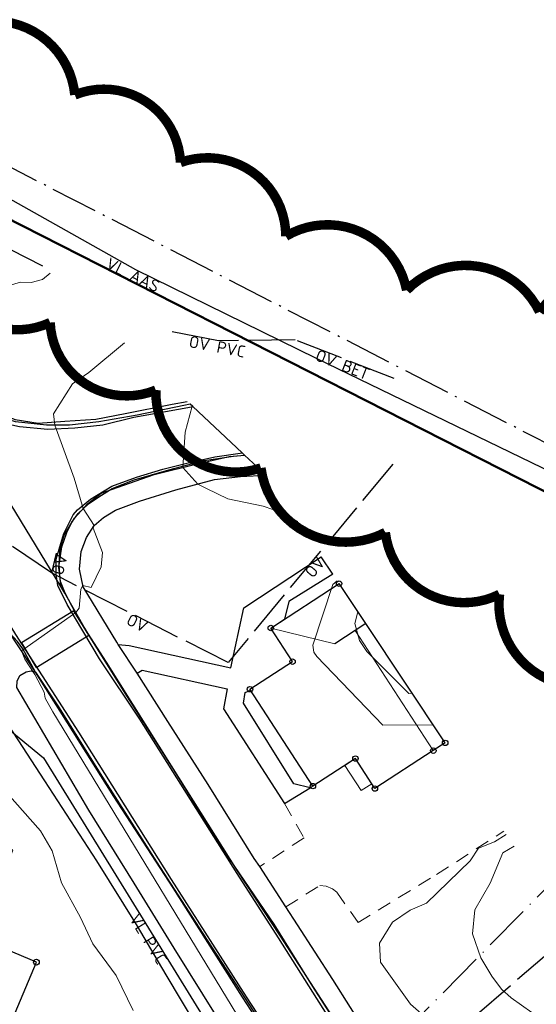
# Model space of a CAD drawing. Header units: metres. Extents: x 0 to 385757, y 0 to 6885278.
# Tile 100 of 108: x 309136 to 309191, y 6884362 to 6884467. Entities that reach past the tile are written whole.
import ezdxf

# ---------------------------------------------------------------- set-up
doc = ezdxf.new("R2010")
doc.units = ezdxf.units.M
for name, pattern in [('AvløpFelles', [7, 5, -1, 0, -1]), ('Overvann', [6, 5, -1]), ('Spillvann', [7, 5, -0.9, 0.2, -0.9]), ('STVEGKANT', [2.5, 1.5, -1])]:
    doc.linetypes.add(name, pattern=pattern)
for name, color, linetype, lineweight in [('_Ny overvann', 253, 'Continuous', 50), ('K--DI---05041--TakoverbyggKant-OVERBYGG', 8, 'Continuous', 9), ('K--DI---05080--Bygningslinje-HUSDIV', 8, 'Continuous', 9), ('K--DI---05081--Taksprang-HUSDIV', 8, 'Continuous', 9), ('K--DI---07007--AnnetVegarealAvgrensning-STVEGKANT', 252, 'STVEGKANT', 20), ('K--DI---07018--Vegdekkekant-VKANT', 250, 'Continuous', 25), ('K--DI---08000--LednTraseseksjon-Avløp felles', 1, 'AvløpFelles', 25), ('K--DI---08000--LednTraseseksjon-Over vann', 7, 'Overvann', 25), ('K--DI---08000--LednTraseseksjon-Spillvann', 3, 'Spillvann', 25), ('K--DI---08000--LednTraseseksjon-Vann', 5, 'Continuous', 25), ('K--DI---Høydekurve-KURVE', 8, 'Continuous', 9), ('K--DI---Høydekurve-TKURVE', 7, 'Continuous', 20), ('K--DI---Mønelinje-HUSDIV', 8, 'Continuous', 9)]:
    doc.layers.add(name, color=color, linetype=linetype, lineweight=lineweight)
doc.layers.add('_Tiltak avløp Selje', color=1, linetype='Continuous', true_color=0xff0000)
doc.layers.add('K--DI---HUS_PRIKK', color=7, linetype='Continuous', true_color=0x000000)
for name, color, linetype in [('K--DI---', 7, 'Continuous'), ('K--DI---05009--TaksprangBunn', 9, 'Continuous'), ('K--DI---05014--Takkant-HUS_PRIKK', 8, 'Continuous'), ('K--DI---07006--Vegskulderkant', 9, 'Continuous'), ('K--DI---07536--GangfeltAvgrensning', 9, 'Continuous'), ('K--DI---09111--KantUtsnitt', 9, 'Continuous'), ('K--DI---Kjørebanekant', 9, 'Continuous'), ('K--DI---LednTraseseksjon-OV-Sosiinfo', 9, 'Continuous'), ('K--DI---LednTraseseksjon-VL-Sosiinfo', 9, 'Continuous'), ('K--DI---VegAnnenAvgrensning', 9, 'Continuous'), ('K--DI---VegFiktivGrense', 9, 'Continuous'), ('K--DI---VeggrøftÅpen', 153, 'Continuous')]:
    doc.layers.add(name, color=color, linetype=linetype)
doc.styles.add('Focus CAT', font='isocpeur.ttf')

# ---------------------------------------------------------------- blocks, each defined once
blk = doc.blocks.new('BDS199')
at = {"layer": 'K--DI---'}
blk.add_circle((0, 0), 5, dxfattribs=at)

msp = doc.modelspace()

# ---------------------------------------------------------------- linework, layer by layer
at = {"layer": '_Ny overvann'}
msp.add_lwpolyline([(309219.4882, 6884402.5551), (309120.3094, 6884452.9808), (309107.0169, 6884466.5466)], dxfattribs=at)
at = {"layer": '_Tiltak avløp Selje', "const_width": 1}
for points in [[(309105.3404, 6884478.5059, 0.52056705), (309098.9808, 6884465.9605, 0.52056705), (309098.9808, 6884465.9605, 0.52056705), (309102.8857, 6884453.2974, 0.52056705), (309102.8857, 6884453.2974, 0.52056705), (309115.6534, 6884446.9277, 0.52056705), (309115.6534, 6884446.9277, 0.52056705), (309127.8024, 6884441.2469, 0.52056705), (309127.8024, 6884441.2469, 0.52056705), (309139.4571, 6884434.5003, 0.52056705), (309139.4571, 6884434.5003, 0.52056705), (309150.652, 6884427.3419, 0.52056705), (309150.652, 6884427.3419, 0.52056705), (309161.7885, 6884419.0942, 0.52056705), (309161.7885, 6884419.0942, 0.52056705), (309174.9681, 6884412.2652, 0.52056705), (309174.9681, 6884412.2652, 0.52056705), (309187.07, 6884405.7131, 0.52056705), (309187.07, 6884405.7131, 0.52056705), (309197.7001, 6884396.182, 0.52056705)], [(309086.1064, 6884471.6657, 0.52056705), (309083.7814, 6884456.4914, 0.52056705), (309083.7814, 6884456.4914, 0.52056705), (309097.9939, 6884450.2055, 0.52056705), (309097.9939, 6884450.2055, 0.52056705), (309112.4087, 6884456.9514, 0.52056705), (309112.4087, 6884456.9514, 0.52056705), (309123.7336, 6884466.8738, 0.52056705), (309123.7336, 6884466.8738, 0.52056705), (309138.3848, 6884473.356, 0.52056705)], [(309206.5967, 6884435.4606, 0.52056705), (309191.3089, 6884435.6311, 0.52056705), (309191.3089, 6884435.6311, 0.52056705), (309177.2284, 6884437.9212, 0.52056705), (309177.2284, 6884437.9212, 0.52056705), (309164.4258, 6884443.6373, 0.52056705), (309164.4258, 6884443.6373, 0.52056705), (309153.2658, 6884451.4494, 0.52056705), (309153.2658, 6884451.4494, 0.52056705), (309142.0704, 6884458.608, 0.52056705), (309142.0704, 6884458.608, 0.52056705), (309129.7742, 6884465.6076, 0.52056705), (309129.7742, 6884465.6076, 0.52056705), (309118.3492, 6884472.5601, 0.52056705)]]:
    msp.add_lwpolyline(points, format="xyb", dxfattribs=at)
at = {"layer": 'K--DI---05009--TaksprangBunn', "linetype": 'Continuous', "elevation": 25.33}
msp.add_lwpolyline([(309172.89, 6884402.61), (309169.61, 6884400.48)], dxfattribs=at)
at = {"layer": 'K--DI---05014--Takkant-HUS_PRIKK'}
for points in [[(309171.8, 6884388.31, 22.3), (309167.29, 6884385.39, 18.9), (309160.63, 6884395.66, 18.9), (309165.14, 6884398.58, 22.3), (309162.83, 6884402.14, 22.3), (309170.07, 6884406.84, 22.3)], [(309181.31, 6884389.97, 26.02), (309180.05, 6884389.15, 26.97), (309173.86, 6884385.13, 22.3), (309171.8, 6884388.31, 22.3)], [(309123.88, 6884356.7, 21.26), (309124.79, 6884356.31, 20.88), (309125.53, 6884358.06, 20.88), (309126.61, 6884357.61, 20.43), (309132.98, 6884354.91, 17.77), (309138, 6884366.74, 17.77), (309131.62, 6884369.44, 20.43), (309135.5, 6884378.6, 20.43), (309130.28, 6884380.82, 22.61), (309125.24, 6884382.95, 20.43), (309115.6, 6884360.2, 20.43)]]:
    msp.add_polyline3d(points, dxfattribs=at)
at = {"layer": 'K--DI---05041--TakoverbyggKant-OVERBYGG'}
msp.add_polyline3d([(309173.53, 6884385.65, 19.2), (309172.41, 6884384.92, 18.87), (309170.68, 6884387.58, 18.87), (309171.8, 6884388.31, 19.2), (309173.53, 6884385.65, 19.2)], dxfattribs=at)
at = {"layer": 'K--DI---05080--Bygningslinje-HUSDIV'}
msp.add_polyline3d([(309162.83, 6884402.14, 22.3), (309169.61, 6884400.48, 25.33)], dxfattribs=at)
at = {"layer": 'K--DI---05081--Taksprang-HUSDIV'}
msp.add_polyline3d([(309169.61, 6884400.48, 25.33), (309171.79, 6884401.89, 26.97), (309172.89, 6884402.61, 26.14)], dxfattribs=at)
at = {"layer": 'K--DI---07006--Vegskulderkant', "linetype": 'Continuous'}
for points in [[(309095.66, 6884467.03, 12.83), (309101.23, 6884460.6, 13.55), (309105.47, 6884455.44, 13.88), (309110.01, 6884450.24, 14.17), (309113.55, 6884445.63, 14.44), (309117.5, 6884440.2, 14.8), (309120.8, 6884435.52, 15.14), (309124.43, 6884430.89, 15.31), (309125.66, 6884429.25, 15.39), (309126.24, 6884428.75, 15.4), (309128.03, 6884427.47, 15.4), (309130.65, 6884425.93, 15.47), (309133.26, 6884425.14, 15.64), (309135.75, 6884424.22, 15.83), (309138.2, 6884423.85, 15.92), (309141.03, 6884424.04, 16.07), (309144.29, 6884424.27, 16.35), (309147.41, 6884424.85, 16.52), (309152.37, 6884425.86, 16.75), (309153.99, 6884426.13, 16.93)], [(309165.35, 6884354.55, 16.24), (309159.83, 6884363.04, 16.13), (309152.5, 6884374.62, 16.06), (309146.19, 6884384.31, 16.01), (309140.53, 6884393.32, 16.01), (309137.91, 6884397.47, 16.04), (309136.57, 6884399.93, 15.92), (309135.99, 6884400.7, 15.91), (309135.18, 6884401.6, 15.97), (309134.79, 6884401.8, 15.91), (309134, 6884402.09, 15.81), (309132.99, 6884401.84, 15.79), (309123.48, 6884416.22, 15.56), (309122.24, 6884419.68, 15.53), (309121.2, 6884422.46, 15.46), (309120.03, 6884424.9, 15.38), (309115.94, 6884430.95, 15.04), (309111.36, 6884437.48, 14.54), (309105.93, 6884444.53, 14.19), (309100.7, 6884450.84, 13.57), (309095.93, 6884456.69, 13.22), (309091.63, 6884461.34, 12.7), (309088.34, 6884464.65, 12.4), (309085.93, 6884466.58, 12.14)], [(309171.4, 6884357.88, 16.12), (309163.87, 6884369.49, 16.11), (309159.29, 6884376.42, 16.17), (309152.3, 6884387.54, 16.12), (309145.41, 6884398.52, 15.99), (309143.44, 6884401.6, 15.97), (309142.14, 6884403.75, 15.96), (309141.05, 6884405.83, 15.9), (309140.54, 6884407.07, 15.86), (309140.38, 6884408.57, 15.8), (309140.68, 6884410.75, 15.81), (309141.24, 6884412.24, 15.8), (309141.74, 6884413.34, 15.88), (309142.44, 6884414.27, 15.97), (309143.52, 6884415.31, 16.05), (309144.62, 6884416.05, 16.19), (309146.04, 6884416.91, 16.23), (309148.37, 6884417.83, 16.42), (309152.03, 6884418.9, 16.77), (309155.78, 6884419.89, 17.02), (309158.9, 6884420.35, 17.26), (309160.06, 6884420.45, 17.32)]]:
    msp.add_polyline3d(points, dxfattribs=at)
at = {"layer": 'K--DI---07007--AnnetVegarealAvgrensning-STVEGKANT', "elevation": 16.46, "flags": 128}
msp.add_lwpolyline([(309167.29, 6884385.39), (309167.01, 6884385.21)], dxfattribs=at)
at = {"layer": 'K--DI---07007--AnnetVegarealAvgrensning-STVEGKANT'}
for points in [[(309164.29, 6884383.55, 16.46), (309166.36, 6884379.91, 16.38), (309161.66, 6884376.86, 16.14)], [(309164.44, 6884372.6, 16.12), (309168.02, 6884374.85, 16.43), (309168.71, 6884374.8, 16.43), (309169.36, 6884374.51, 16.43), (309169.83, 6884374.15, 16.43), (309172.08, 6884370.94, 16.43), (309180.39, 6884376.03, 16.5), (309187.54, 6884380.63, 16.55)]]:
    msp.add_polyline3d(points, dxfattribs=at)
at = {"layer": 'K--DI---07018--Vegdekkekant-VKANT', "flags": 128}
for points, elevation in [([(309169.39, 6884407.85), (309164.73, 6884404.96), (309164.28, 6884403.08)], 16.61), ([(309167.01, 6884385.21), (309165.26, 6884385.65), (309159.95, 6884394.18), (309160.13, 6884395.31), (309160.69, 6884395.57)], 16.46)]:
    msp.add_lwpolyline(points, dxfattribs=dict(at, elevation=elevation))
at = {"layer": 'K--DI---07018--Vegdekkekant-VKANT'}
for points in [[(309154.3, 6884425.84, 16.99), (309153.61, 6884425.7, 16.95), (309148.67, 6884424.68, 16.57), (309144.62, 6884423.99, 16.4), (309141.52, 6884423.63, 16.27), (309139.06, 6884423.63, 15.85), (309135.78, 6884423.98, 15.7), (309132.4, 6884425.04, 15.51), (309129.39, 6884426.4, 15.43), (309127.35, 6884427.86, 15.36), (309124.36, 6884430.62, 15.24)], [(309140.58, 6884406.54, 15.91), (309140.43, 6884408.75, 15.88), (309140.53, 6884410.61, 15.85), (309140.93, 6884411.99, 15.88), (309142.02, 6884413.77, 15.9), (309143.43, 6884415.31, 16.05), (309144.85, 6884416.43, 16.17), (309147.26, 6884417.26, 16.52), (309150.48, 6884418.39, 16.7), (309155.03, 6884419.53, 17.15), (309158.44, 6884420.31, 17.22), (309160.06, 6884420.45, 17.36)], [(309146.66, 6884400.41, 16.37), (309146.52, 6884400.63, 16.37), (309142.95, 6884406.49, 16.01), (309142.56, 6884408.39, 15.89), (309142.73, 6884410.26, 15.9), (309143.3, 6884411.73, 15.94), (309144.13, 6884413, 16), (309145.11, 6884413.84, 16.28), (309146.37, 6884414.62, 16.33), (309148.91, 6884415.56, 16.56), (309152.77, 6884416.76, 16.82), (309156.87, 6884417.86, 17.14), (309159.61, 6884418.18, 17.28), (309162.33, 6884418.33, 17.51)], [(309146.66, 6884400.41, 16.37), (309147.83, 6884400.28, 16.37), (309158.59, 6884397.91, 16.43), (309159.98, 6884404.29, 16.46), (309168.17, 6884409.69, 16.59)], [(309241.74, 6884268.3, 12.7), (309241.16, 6884269.02, 12.75), (309233.15, 6884278.68, 13.65), (309226.18, 6884287.07, 14.45), (309216.32, 6884299.04, 15.3), (309210.12, 6884306.64, 15.77), (309203.34, 6884314.86, 16.05), (309195.91, 6884324.09, 16.35), (309190.92, 6884330.36, 16.41), (309186.32, 6884336.25, 16.39), (309182.45, 6884341.53, 16.12), (309179.69, 6884345.47, 15.98), (309174.97, 6884352.41, 15.98), (309171.38, 6884357.78, 16.15), (309167.28, 6884364.16, 16.15), (309163.18, 6884370.78, 16.16), (309157.91, 6884378.53, 16.13), (309152.63, 6884387.01, 16.18), (309147.42, 6884395.23, 16.27), (309143.34, 6884401.75, 16.08), (309141, 6884405.84, 15.92), (309140.58, 6884406.54, 15.91)], [(309137.91, 6884397.47, 16.04), (309135.18, 6884401.6, 15.97)], [(309148.66, 6884397.36, 16.46), (309146.66, 6884400.41, 16.37)], [(309130.04, 6884398.98, 15.55), (309130.82, 6884398.18, 15.55), (309133.17, 6884394.64, 15.55), (309138.85, 6884385.96, 15.61), (309144.37, 6884377.48, 15.71), (309148.58, 6884370.75, 15.69), (309151.73, 6884365.39, 15.66), (309155.07, 6884359.79, 15.64), (309158.74, 6884353.33, 15.62), (309161.78, 6884348.3, 15.52), (309162.08, 6884347.29, 15.43)], [(309143.54, 6884382.84, 15.67), (309135.94, 6884395.85, 15.79), (309135.96, 6884396.5, 15.79), (309136.25, 6884397.11, 15.79), (309136.92, 6884397.49, 16.12), (309137.45, 6884397.61, 16.13), (309137.91, 6884397.47, 16.04)], [(309137.91, 6884397.47, 16.04), (309140.4, 6884393.68, 16.1), (309144.99, 6884386.35, 16.1), (309150.73, 6884377.37, 16.17), (309155.62, 6884369.77, 16.26), (309160.13, 6884362.91, 16.35), (309163.99, 6884356.91, 16.32), (309165.35, 6884354.55, 16.24)], [(309148.66, 6884397.36, 16.46), (309149.2, 6884397.69, 16.46), (309158.2, 6884395.71, 16.5), (309157.83, 6884393.59, 16.55), (309164.29, 6884383.55, 16.46)], [(309161.66, 6884376.86, 16.14), (309161.09, 6884377.74, 16.14), (309156.21, 6884385.56, 16.26), (309151.91, 6884392.23, 16.25), (309148.66, 6884397.36, 16.46)], [(309162.15, 6884351.94, 15.65), (309159.05, 6884356.69, 15.56), (309157.14, 6884360.91, 15.67), (309152.61, 6884368.21, 15.67), (309148.37, 6884375.12, 15.67), (309143.54, 6884382.84, 15.67)], [(309177.24, 6884352.75, 16.13), (309176.98, 6884353.14, 16.13), (309173.16, 6884358.96, 16.17), (309169.42, 6884364.9, 16.21), (309165.67, 6884370.71, 16.11), (309164.44, 6884372.6, 16.12)]]:
    msp.add_polyline3d(points, dxfattribs=at)
at = {"layer": 'K--DI---07536--GangfeltAvgrensning'}
msp.add_polyline3d([(309141.9494, 6884403.9602, 15.95), (309136.4094, 6884400.5602, 15.9), (309137.9794, 6884397.9502, 15.9), (309143.5394, 6884401.3802, 15.92), (309141.9494, 6884403.9602, 15.95)], dxfattribs=at)
at = {"layer": 'K--DI---07536--GangfeltAvgrensning', "linetype": 'Continuous'}
msp.add_polyline3d([(309141.95, 6884403.96, 15.95), (309136.41, 6884400.56, 15.9), (309137.98, 6884397.95, 15.9), (309143.54, 6884401.38, 15.92), (309141.95, 6884403.96, 15.95)], dxfattribs=at)
at = {"layer": 'K--DI---08000--LednTraseseksjon-Avløp felles'}
msp.add_polyline3d([(309214.49, 6884397.43, 0), (309175.56, 6884357.87, 14.83)], dxfattribs=at)
at = {"layer": 'K--DI---08000--LednTraseseksjon-Over vann'}
for points in [[(309139.6, 6884407.97), (309122.73, 6884419.43), (309093.74, 6884461.23), (309090.39, 6884464.67)], [(309175.91, 6884428.57), (309165.4, 6884432.67)], [(309175.75, 6884419.5), (309158.31, 6884398.47)], [(309140.11, 6884410.07), (309139.6, 6884407.97)], [(309158.31, 6884398.47), (309139.6, 6884407.97)], [(309197.32, 6884372.08), (309176.28, 6884353.95), (309169.2, 6884345.04)]]:
    msp.add_lwpolyline(points, dxfattribs=at)
msp.add_polyline3d([(309165.4, 6884432.67, 0), (309157.28, 6884432.56, 0), (309151.88, 6884433.6, 16)], dxfattribs=at)
at = {"layer": 'K--DI---08000--LednTraseseksjon-Spillvann'}
msp.add_polyline3d([(309450.21, 6884256.01, 45.33), (309410.54, 6884261.96, 42.4), (309360.96, 6884295.02, 38.86), (309332.53, 6884315.51, 35.07), (309295.5, 6884365.1, 30.22), (309231.37, 6884401.46, 23.21), (309119.64, 6884458.98, 12.85), (309127.66, 6884507.45, 7.3), (309114.27, 6884535.38, 6.69), (309158.73, 6884562.16, 6.33), (309192.86, 6884595.63, 6.41), (309215.84, 6884634.14, 6.5), (309254.18, 6884743.22, 5.18), (309270.71, 6884803.72, 4.59), (309273.03, 6884841.4, 4.29), (309258.15, 6884885.37, 2.63), (309233.69, 6884931.32, 2.91), (309197, 6884975.28, 3.67), (309124.27, 6884952.14, 0.4), (309082.62, 6884965.36, 0.43)], dxfattribs=at)
at = {"layer": 'K--DI---08000--LednTraseseksjon-Vann'}
for points in [[(309108.19, 6884469.73), (309121.34, 6884455.38), (309148.5, 6884440.11), (309167.64, 6884430.74), (309201.82, 6884414.17)], [(309128.81, 6884396.53), (309138.75, 6884388.38), (309162.02, 6884350.66), (309162.59, 6884343.45)]]:
    msp.add_lwpolyline(points, dxfattribs=at)
at = {"layer": 'K--DI---09111--KantUtsnitt', "linetype": 'Continuous'}
for points in [[(309160.06, 6884420.45), (309159.81, 6884420.69), (309154.57, 6884425.59), (309154.3, 6884425.84)], [(309162.33, 6884418.33), (309160.06, 6884420.45)], [(309169.39, 6884407.85), (309168.17, 6884409.69)], [(309181.31, 6884389.97), (309172.89, 6884402.61), (309170.07, 6884406.84)]]:
    msp.add_lwpolyline(points, dxfattribs=at)
for points, elevation in [([(309169.39, 6884407.85), (309164.73, 6884404.96), (309164.28, 6884403.08)], 16.61), ([(309167.01, 6884385.21), (309165.26, 6884385.65), (309159.95, 6884394.18), (309160.13, 6884395.31), (309160.69, 6884395.57)], 16.46), ([(309164.29, 6884383.55), (309167.01, 6884385.21)], 16.46)]:
    msp.add_lwpolyline(points, dxfattribs=dict(at, elevation=elevation))
for points in [[(309154.3, 6884425.84, 16.99), (309153.61, 6884425.7, 16.95), (309148.67, 6884424.68, 16.57), (309144.62, 6884423.99, 16.4), (309141.52, 6884423.63, 16.27), (309139.06, 6884423.63, 15.85), (309135.78, 6884423.98, 15.7), (309132.4, 6884425.04, 15.51), (309129.39, 6884426.4, 15.43), (309127.35, 6884427.86, 15.36), (309124.36, 6884430.62, 15.24)], [(309140.58, 6884406.54, 15.91), (309135.31, 6884415.18, 15.77), (309124.36, 6884430.62, 15.24)], [(309140.58, 6884406.54, 15.91), (309140.43, 6884408.75, 15.88), (309140.53, 6884410.61, 15.85), (309140.93, 6884411.99, 15.88), (309142.02, 6884413.77, 15.9), (309143.43, 6884415.31, 16.05), (309144.85, 6884416.43, 16.17), (309147.26, 6884417.26, 16.52), (309150.48, 6884418.39, 16.7), (309155.03, 6884419.53, 17.15), (309158.44, 6884420.31, 17.22), (309160.06, 6884420.45, 17.36)], [(309146.66, 6884400.41, 16.37), (309146.52, 6884400.63, 16.37), (309142.95, 6884406.49, 16.01), (309142.56, 6884408.39, 15.89), (309142.73, 6884410.26, 15.9), (309143.3, 6884411.73, 15.94), (309144.13, 6884413, 16), (309145.11, 6884413.84, 16.28), (309146.37, 6884414.62, 16.33), (309148.91, 6884415.56, 16.56), (309152.77, 6884416.76, 16.82), (309156.87, 6884417.86, 17.14), (309159.61, 6884418.18, 17.28), (309162.33, 6884418.33, 17.51)], [(309146.66, 6884400.41, 16.37), (309147.83, 6884400.28, 16.37), (309158.59, 6884397.91, 16.43), (309159.98, 6884404.29, 16.46), (309168.17, 6884409.69, 16.59)], [(309241.74, 6884268.3, 12.7), (309241.16, 6884269.02, 12.75), (309233.15, 6884278.68, 13.65), (309226.18, 6884287.07, 14.45), (309216.32, 6884299.04, 15.3), (309210.12, 6884306.64, 15.77), (309203.34, 6884314.86, 16.05), (309195.91, 6884324.09, 16.35), (309190.92, 6884330.36, 16.41), (309186.32, 6884336.25, 16.39), (309182.45, 6884341.53, 16.12), (309179.69, 6884345.47, 15.98), (309174.97, 6884352.41, 15.98), (309171.38, 6884357.78, 16.15), (309167.28, 6884364.16, 16.15), (309163.18, 6884370.78, 16.16), (309157.91, 6884378.53, 16.13), (309152.63, 6884387.01, 16.18), (309147.42, 6884395.23, 16.27), (309143.34, 6884401.75, 16.08), (309141, 6884405.84, 15.92), (309140.58, 6884406.54, 15.91)], [(309160.69, 6884395.57, 16.46), (309160.63, 6884395.66, 16.46), (309165.14, 6884398.58, 16.54), (309162.83, 6884402.14, 16.59), (309164.28, 6884403.08, 16.61)], [(309137.91, 6884397.47, 16.04), (309135.18, 6884401.6, 15.97)], [(309148.66, 6884397.36, 16.46), (309146.66, 6884400.41, 16.37)], [(309130.04, 6884398.98, 15.55), (309130.82, 6884398.18, 15.55), (309133.17, 6884394.64, 15.55), (309138.85, 6884385.96, 15.61), (309144.37, 6884377.48, 15.71), (309148.58, 6884370.75, 15.69), (309151.73, 6884365.39, 15.66), (309155.07, 6884359.79, 15.64), (309158.74, 6884353.33, 15.62), (309161.78, 6884348.3, 15.52), (309162.08, 6884347.29, 15.43)], [(309143.54, 6884382.84, 15.67), (309135.94, 6884395.85, 15.79), (309135.96, 6884396.5, 15.79), (309136.25, 6884397.11, 15.79), (309136.92, 6884397.49, 16.12), (309137.45, 6884397.61, 16.13), (309137.91, 6884397.47, 16.04)], [(309137.91, 6884397.47, 16.04), (309140.4, 6884393.68, 16.1), (309144.99, 6884386.35, 16.1), (309150.73, 6884377.37, 16.17), (309155.62, 6884369.77, 16.26), (309160.13, 6884362.91, 16.35), (309163.99, 6884356.91, 16.32), (309165.35, 6884354.55, 16.24)], [(309148.66, 6884397.36, 16.46), (309149.2, 6884397.69, 16.46), (309158.2, 6884395.71, 16.5), (309157.83, 6884393.59, 16.55), (309164.29, 6884383.55, 16.46)], [(309161.66, 6884376.86, 16.14), (309161.09, 6884377.74, 16.14), (309156.21, 6884385.56, 16.26), (309151.91, 6884392.23, 16.25), (309148.66, 6884397.36, 16.46)], [(309162.15, 6884351.94, 15.65), (309159.05, 6884356.69, 15.56), (309157.14, 6884360.91, 15.67), (309152.61, 6884368.21, 15.67), (309148.37, 6884375.12, 15.67), (309143.54, 6884382.84, 15.67)], [(309164.44, 6884372.6, 16.12), (309161.66, 6884376.86, 16.14)], [(309177.24, 6884352.75, 16.13), (309176.98, 6884353.14, 16.13), (309173.16, 6884358.96, 16.17), (309169.42, 6884364.9, 16.21), (309165.67, 6884370.71, 16.11), (309164.44, 6884372.6, 16.12)]]:
    msp.add_polyline3d(points, dxfattribs=at)
at = {"layer": 'K--DI---Høydekurve-KURVE', "flags": 128}
for points, elevation in [([(309163.02, 6884355), (309139.75, 6884393.25), (309138.93, 6884394.7), (309138.82, 6884395.36), (309137.84, 6884397.23), (309136.76, 6884398.84), (309136.41, 6884399.74), (309142.17, 6884403.8), (309142.53, 6884404.25), (309142.7, 6884406.24), (309142.92, 6884406.65), (309143.8, 6884406.43), (309144.87, 6884408.61), (309144.99, 6884410.14), (309144.02, 6884412.72), (309144.13, 6884413), (309142.96, 6884414.8), (309142, 6884418.03), (309139.94, 6884423.63), (309139.82, 6884424.83), (309141.83, 6884428), (309143.56, 6884429.2), (309147.34, 6884432.35)], 16), ([(309165.69, 6884413.41), (309164.06, 6884414.33), (309162.02, 6884415.06), (309158.29, 6884415.84), (309156.02, 6884416.93), (309155.09, 6884417.38), (309153.51, 6884419.15), (309153.77, 6884422.9), (309154.51, 6884425.65)], 17), ([(309180.03, 6884391.9), (309174.72, 6884391.86), (309167.7, 6884399.13), (309167.4, 6884399.59), (309167.3, 6884400.32), (309169.41, 6884406.74), (309169.87, 6884407.14)], 17), ([(309177.81, 6884395.23), (309177.45, 6884395.22), (309173.01, 6884399.66), (309172.23, 6884400.83), (309171.74, 6884402.61), (309172.05, 6884403.86)], 18), ([(309181.67, 6884358.77), (309177.62, 6884362.3), (309174.47, 6884366.74), (309174.35, 6884368.74), (309175.72, 6884370.98), (309177.59, 6884372.24), (309179.33, 6884372.99), (309183.96, 6884377.49), (309184.85, 6884378.81), (309186.55, 6884379.5), (309187.78, 6884380.27)], 17), ([(309190.5, 6884361.42), (309188.3, 6884362.96), (309187.27, 6884363.89), (309186.24, 6884365.27), (309185.1, 6884367.19), (309184.21, 6884369.76), (309184.44, 6884372.28), (309186.08, 6884375.11), (309187.43, 6884378.33), (309188.61, 6884379.02)], 18)]:
    msp.add_lwpolyline(points, dxfattribs=dict(at, elevation=elevation))
at = {"layer": 'K--DI---Høydekurve-TKURVE', "elevation": 15, "flags": 128}
for points in [[(309134.52, 6884438.25), (309136.33, 6884438.76), (309137.43, 6884438.75), (309138.64, 6884439.06), (309139.47, 6884439.72)], [(309148.25, 6884361.61), (309146.45, 6884365.33), (309143.97, 6884368.68), (309142.67, 6884371.46), (309140.67, 6884375.15), (309139.66, 6884378.55), (309138.45, 6884380.66), (309134.92, 6884384.63)]]:
    msp.add_lwpolyline(points, dxfattribs=at)
at = {"layer": 'K--DI---Kjørebanekant', "linetype": 'Continuous'}
for points in [[(309090.66, 6884470.74, 12.52), (309095.13, 6884466.27, 12.95), (309099.32, 6884461.66, 13.55), (309110.91, 6884448, 14.37), (309114.82, 6884442.98, 14.74), (309118.23, 6884438.31, 15.07), (309122.45, 6884432.61, 15.34), (309124.99, 6884429.18, 15.33), (309126.66, 6884427.56, 15.41), (309130.86, 6884425.2, 15.58), (309133.59, 6884424.05, 15.71), (309136.2, 6884423.49, 15.83), (309139.21, 6884423.22, 15.99), (309142.07, 6884423.33, 16.13), (309145.04, 6884423.67, 16.37), (309148.33, 6884424.47, 16.51), (309154.03, 6884425.51, 17.01), (309154.57, 6884425.59, 17.04)], [(309084, 6884469.24, 12.06), (309088.74, 6884464.79, 12.43), (309092.85, 6884460.65, 13.02), (309096.89, 6884456.24, 13.37), (309106.57, 6884444.4, 14.28), (309110.78, 6884438.79, 14.62), (309115.25, 6884432.63, 14.99), (309121.38, 6884423.81, 15.61), (309125.44, 6884417.84, 15.51), (309131.77, 6884408.03, 15.94), (309135.79, 6884401.45, 16.15), (309142.46, 6884391.1, 16.1), (309152.27, 6884375.5, 16.22), (309160.21, 6884363.07, 16.26), (309170.32, 6884347.61, 16.18)], [(309169.22, 6884360.5, 16.15), (309163.65, 6884369.32, 16.14), (309159.27, 6884376.13, 16.1), (309148.97, 6884392.48, 16.19), (309144.7, 6884398.87, 16.11), (309141.26, 6884404.63, 15.99), (309140.26, 6884406.64, 15.88), (309140.08, 6884407.85, 15.87), (309140.1, 6884409.45, 15.78), (309140.42, 6884410.48, 15.78), (309140.91, 6884412.16, 15.85), (309141.9, 6884414.14, 15.91), (309142.35, 6884414.65, 15.92), (309143.74, 6884415.79, 16.12), (309145.99, 6884417.16, 16.27), (309148.62, 6884418.12, 16.54), (309151.38, 6884418.97, 16.75), (309154.07, 6884419.63, 16.97), (309156.89, 6884420.26, 17.09), (309159.6, 6884420.67, 17.41), (309159.81, 6884420.69, 17.42)]]:
    msp.add_polyline3d(points, dxfattribs=at)
at = {"layer": 'K--DI---Mønelinje-HUSDIV', "elevation": 26.97, "flags": 128}
msp.add_lwpolyline([(309171.79, 6884401.89), (309180.05, 6884389.15)], dxfattribs=at)
at = {"layer": 'K--DI---VegAnnenAvgrensning', "linetype": 'Continuous'}
msp.add_polyline3d([(309160.69, 6884395.57, 16.46), (309160.63, 6884395.66, 16.46), (309165.14, 6884398.58, 16.54), (309162.83, 6884402.14, 16.59), (309164.28, 6884403.08, 16.61)], dxfattribs=at)
at = {"layer": 'K--DI---VegFiktivGrense', "linetype": 'Continuous', "elevation": 16.46}
msp.add_lwpolyline([(309164.29, 6884383.55), (309167.01, 6884385.21)], dxfattribs=at)
at = {"layer": 'K--DI---VegFiktivGrense', "linetype": 'Continuous'}
for points in [[(309140.58, 6884406.54, 15.91), (309135.31, 6884415.18, 15.77), (309124.36, 6884430.62, 15.24)], [(309164.44, 6884372.6, 16.12), (309161.66, 6884376.86, 16.14)]]:
    msp.add_polyline3d(points, dxfattribs=at)
at = {"layer": 'K--DI---VeggrøftÅpen', "linetype": 'Continuous'}
msp.add_polyline3d([(309138.67, 6884440.47, 14.88), (309123.65, 6884448.14, 13.65), (309114.52, 6884453.39, 13.06), (309110.37, 6884455.81, 13.07)], dxfattribs=at)

# ---------------------------------------------------------------- block references
at = {"layer": 'K--DI---HUS_PRIKK', "linetype": 'Continuous'}
for p, xscale, yscale, rotation in [((309170.07, 6884406.84, 22.3), 0.05783436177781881, 0.05783436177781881, 32.9904751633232), ((309162.83, 6884402.14, 22.3), 0.05783436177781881, 0.05783436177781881, 32.9904751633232), ((309165.14, 6884398.58, 22.3), 0.05783691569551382, 0.05783691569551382, 122.9785878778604), ((309160.63, 6884395.66, 18.9), 0.05784931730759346, 0.05784931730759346, 32.92104284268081), ((309181.31, 6884389.97, 26.02), 0.05782037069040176, 0.05782037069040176, 213.0558227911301), ((309171.8, 6884388.31, 22.3), 0.05784931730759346, 0.05784931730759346, 212.9210428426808), ((309171.8, 6884388.31, 22.3), 0.05784627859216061, 0.05784627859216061, 122.9351155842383), ((309180.05, 6884389.15, 26.97), 0.05783208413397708, 0.05783208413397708, 213.0010872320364), ((309167.29, 6884385.39, 18.9), 0.05784026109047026, 0.05784026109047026, 122.9630357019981), ((309173.86, 6884385.13, 22.3), 0.05784627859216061, 0.05784627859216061, 122.9351155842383), ((309138, 6884366.74, 17.77), 0.06103787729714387, 0.06103787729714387, 157.0620404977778)]:
    msp.add_blockref('BDS199', p, dxfattribs=dict(at, xscale=xscale, yscale=yscale, rotation=rotation))

# ---------------------------------------------------------------- texts
at = {"layer": 'K--DI---LednTraseseksjon-OV-Sosiinfo', "linetype": 'Continuous', "char_height": 1.25, "attachment_point": 2, "style": 'Focus CAT'}
for s, insert, rotation in [('OV PVC', (309157.28, 6884432.56), 349.098732), ('OV BET', (309170.655, 6884430.62), 338.689012), ('OV', (309139.855, 6884409.02), 76.349581), ('OV', (309167.03, 6884408.985), 50.331371), ('OV', (309148.955, 6884403.22), 333.080823)]:
    msp.add_mtext(s, dxfattribs=dict(at, insert=insert, rotation=rotation))
at = {"layer": 'K--DI---LednTraseseksjon-VL-Sosiinfo', "linetype": 'Continuous', "char_height": 1.25, "attachment_point": 2, "style": 'Focus CAT'}
for s, insert, rotation in [('VL AAS', (309148.5, 6884440.11), 333.915909), ('VL PVC', (309150.385, 6884369.52), 301.671021)]:
    msp.add_mtext(s, dxfattribs=dict(at, insert=insert, rotation=rotation))

doc.saveas('drawing.dxf')
